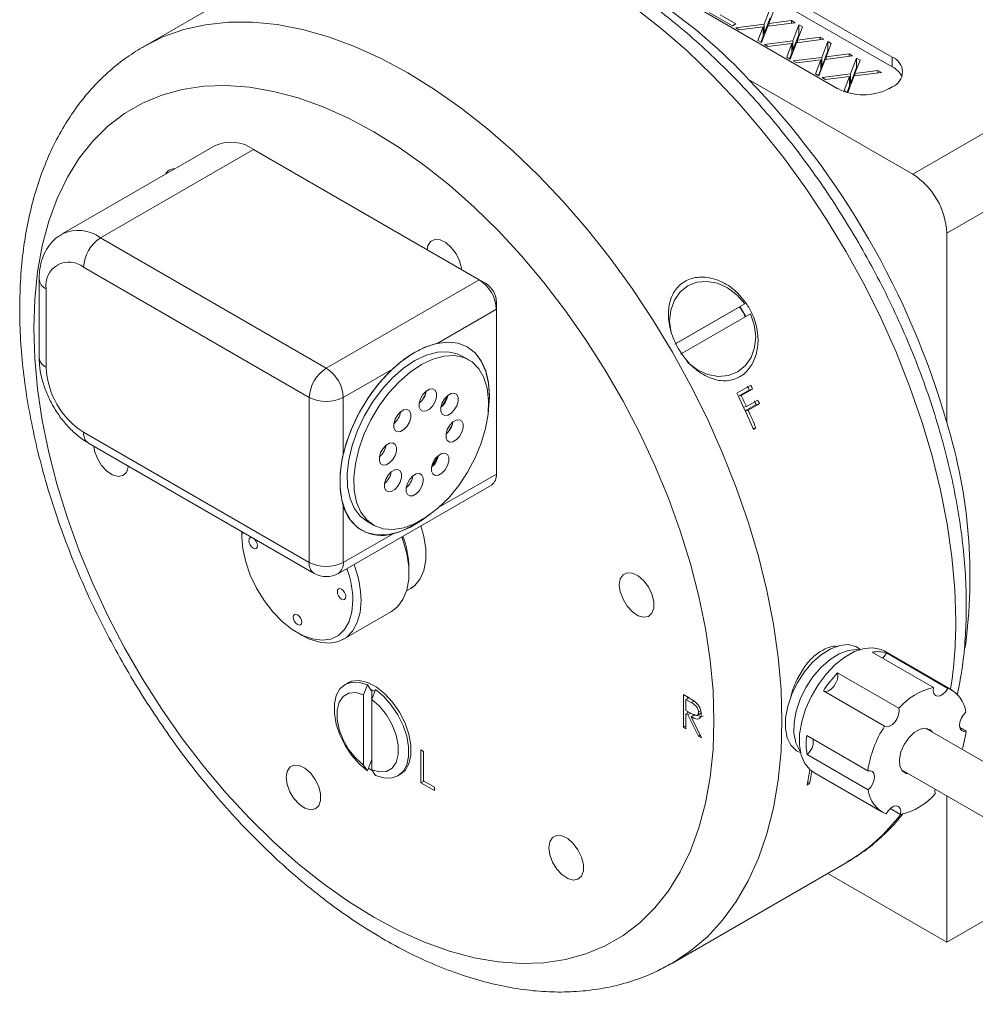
# Model space of a CAD drawing. Header units: inches. Extents: x 0.84 to 7.49, y 1.48 to 7.26.
# Tile 4 of 8: x 4.48 to 5.72, y 4.11 to 5.39. Entities that reach past the tile are written whole.
import ezdxf

# ---------------------------------------------------------------- set-up
doc = ezdxf.new("R2010")
doc.units = ezdxf.units.IN
doc.header["$MEASUREMENT"] = 0

msp = doc.modelspace()

# ---------------------------------------------------------------- linework, layer by layer
at = {"color": 7, "linetype": 'Continuous', "lineweight": 15}
for p, q in [((5.6125, 5.3384), (5.1484, 5.6063)), ((5.6125, 5.3262), (5.1484, 5.5941)), ((5.6391, 5.1865), (6.337, 5.5894)), ((5.0777, 5.5655), (5.5418, 5.2976)), ((6.3812, 5.5129), (5.6833, 5.11)), ((4.8651, 5.4824), (4.6393, 5.3521)), ((5.446, 5.3815), (5.4538, 5.402)), ((5.4048, 5.3793), (5.3747, 5.3966)), ((5.3887, 5.3937), (5.4093, 5.3819)), ((5.446, 5.3692), (5.4538, 5.3897)), ((5.4584, 5.3993), (5.4519, 5.3822)), ((5.4093, 5.3819), (5.4048, 5.3793)), ((5.409, 5.3768), (5.446, 5.3815)), ((5.4136, 5.3742), (5.409, 5.3768)), ((5.4447, 5.3781), (5.4136, 5.3742)), ((5.4379, 5.3601), (5.4447, 5.3781)), ((5.4506, 5.3788), (5.4425, 5.3575)), ((5.4447, 5.3659), (5.4447, 5.3781)), ((5.446, 5.3692), (5.446, 5.3815)), ((5.4861, 5.3833), (5.4506, 5.3788)), ((5.4519, 5.3822), (5.4815, 5.386)), ((5.4519, 5.379), (5.4519, 5.3822)), ((5.4815, 5.386), (5.4861, 5.3833)), ((5.4815, 5.3828), (5.4815, 5.386)), ((5.4834, 5.3599), (5.4912, 5.3804)), ((5.4958, 5.3778), (5.4893, 5.3606)), ((5.4912, 5.3804), (5.4958, 5.3778)), ((5.4912, 5.3682), (5.4912, 5.3804)), ((5.4417, 5.3579), (5.4447, 5.3659)), ((5.4447, 5.3691), (5.446, 5.3692)), ((5.4834, 5.3477), (5.4912, 5.3682)), ((5.5235, 5.3618), (5.488, 5.3573)), ((5.4893, 5.3606), (5.5189, 5.3644)), ((5.4912, 5.3682), (5.4919, 5.3677)), ((5.5189, 5.3644), (5.5235, 5.3618)), ((5.5189, 5.3612), (5.5189, 5.3644)), ((5.4425, 5.3575), (5.4379, 5.3601)), ((5.4464, 5.3552), (5.4834, 5.3599)), ((5.451, 5.3526), (5.4464, 5.3552)), ((5.4821, 5.3565), (5.451, 5.3526)), ((5.4753, 5.3386), (5.4821, 5.3565)), ((5.488, 5.3573), (5.4799, 5.3359)), ((5.4821, 5.3443), (5.4821, 5.3565)), ((5.4834, 5.3477), (5.4834, 5.3599)), ((5.4893, 5.3574), (5.4893, 5.3606)), ((5.5208, 5.3383), (5.5286, 5.3588)), ((5.5332, 5.3562), (5.5266, 5.3391)), ((5.5286, 5.3588), (5.5332, 5.3562)), ((5.5286, 5.3466), (5.5286, 5.3588)), ((5.4799, 5.3359), (5.4753, 5.3386)), ((5.4791, 5.3364), (5.4821, 5.3443)), ((5.4821, 5.3475), (5.4834, 5.3477)), ((5.4838, 5.3336), (5.5208, 5.3383)), ((5.5208, 5.3261), (5.5286, 5.3466)), ((5.5208, 5.3261), (5.5208, 5.3383)), ((5.5609, 5.3402), (5.5254, 5.3357)), ((5.5266, 5.3391), (5.5563, 5.3428)), ((5.5266, 5.3358), (5.5266, 5.3391)), ((5.5286, 5.3466), (5.5293, 5.3461)), ((5.5563, 5.3428), (5.5609, 5.3402)), ((5.5563, 5.3396), (5.5563, 5.3428)), ((5.5582, 5.3167), (5.566, 5.3372)), ((5.566, 5.3372), (5.5706, 5.3346)), ((5.566, 5.325), (5.566, 5.3372)), ((5.6125, 5.3262), (5.6125, 5.3384)), ((5.4884, 5.331), (5.4838, 5.3336)), ((5.5195, 5.3349), (5.4884, 5.331)), ((5.5127, 5.317), (5.5195, 5.3349)), ((5.5254, 5.3357), (5.5172, 5.3143)), ((5.5195, 5.3227), (5.5195, 5.3349)), ((5.5195, 5.3259), (5.5208, 5.3261)), ((5.5582, 5.3045), (5.566, 5.325)), ((5.5706, 5.3346), (5.564, 5.3175)), ((5.566, 5.325), (5.5667, 5.3245)), ((5.5172, 5.3143), (5.5127, 5.317)), ((5.5165, 5.3148), (5.5195, 5.3227)), ((5.5212, 5.312), (5.5582, 5.3167)), ((5.5258, 5.3094), (5.5212, 5.312)), ((5.5569, 5.3133), (5.5258, 5.3094)), ((5.5501, 5.2954), (5.5569, 5.3133)), ((5.5628, 5.3141), (5.5546, 5.2927)), ((5.5569, 5.3011), (5.5569, 5.3133)), ((5.5582, 5.3045), (5.5582, 5.3167)), ((5.5983, 5.3186), (5.5628, 5.3141)), ((5.564, 5.3175), (5.5937, 5.3212)), ((5.564, 5.3142), (5.564, 5.3175)), ((5.5937, 5.3212), (5.5983, 5.3186)), ((5.5937, 5.318), (5.5937, 5.3212)), ((5.4258, 5.3097), (5.6391, 5.1865)), ((5.5539, 5.2932), (5.5569, 5.3011)), ((5.5569, 5.3043), (5.5582, 5.3045)), ((5.6081, 5.2976), (5.6125, 5.3002)), ((5.5546, 5.2927), (5.5501, 5.2954)), ((4.7326, 5.2236), (4.5338, 5.1088)), ((4.7826, 5.2187), (4.5838, 5.1039)), ((5.0759, 5.0494), (4.7826, 5.2187)), ((5.6833, 4.8637), (5.6833, 5.11)), ((4.5838, 5.1039), (4.877, 4.9346)), ((4.8549, 4.8963), (4.5617, 5.0656)), ((4.5039, 5.0503), (4.5039, 4.9482)), ((4.877, 4.9346), (5.0759, 5.0494)), ((5.0848, 5.0443), (5.0759, 5.0494)), ((4.5131, 5.0375), (4.5131, 4.9355)), ((5.098, 5.0213), (5.098, 5.0111)), ((5.4207, 5.0181), (5.33, 4.9657)), ((5.098, 5.0111), (5.0209, 4.9666)), ((5.098, 4.7968), (5.098, 5.0111)), ((5.414, 5.0142), (5.3314, 4.9666)), ((5.3375, 4.9527), (5.4282, 5.0051)), ((5.0624, 4.9452), (5.0538, 4.9502)), ((4.963, 4.9332), (4.8991, 4.8963)), ((5.006, 4.901), (5.0043, 4.902)), ((5.006, 4.901), (5.0043, 4.902)), ((5.4107, 4.9017), (5.4286, 4.9121)), ((5.4267, 4.906), (5.4126, 4.8979)), ((5.4309, 4.9073), (5.4163, 4.8989)), ((5.4267, 4.906), (5.4309, 4.9073)), ((4.8549, 4.682), (4.8549, 4.8963)), ((4.8991, 4.8963), (4.8991, 4.8226)), ((5.0053, 4.8991), (5.0018, 4.8929)), ((5.0347, 4.8976), (5.0271, 4.8844)), ((5.4126, 4.8978), (5.4163, 4.8989)), ((5.423, 4.8845), (5.4377, 4.8929)), ((5.4399, 4.8881), (5.4252, 4.8796)), ((5.4356, 4.887), (5.4399, 4.8881)), ((5.4193, 4.8835), (5.423, 4.8845)), ((5.4356, 4.887), (5.4214, 4.8789)), ((5.4215, 4.8787), (5.4252, 4.8796)), ((4.9698, 4.8737), (4.9663, 4.8675)), ((4.5617, 4.8513), (4.8549, 4.682)), ((5.0402, 4.8594), (5.0364, 4.8528)), ((5.0392, 4.8573), (5.039, 4.8574)), ((5.4315, 4.856), (5.4354, 4.8567)), ((5.4354, 4.8567), (5.4321, 4.8548)), ((4.5681, 4.837), (4.8614, 4.6677)), ((4.9532, 4.8285), (4.9501, 4.8232)), ((5.0219, 4.8196), (5.0139, 4.8057)), ((5.0219, 4.8196), (5.0214, 4.8199)), ((5.0219, 4.8196), (5.0214, 4.8199)), ((5.0228, 4.8211), (5.0219, 4.8196)), ((4.8927, 4.6677), (5.0915, 4.7825)), ((4.8991, 4.7557), (4.8991, 4.682)), ((4.9298, 4.7354), (4.9384, 4.7305)), ((4.7675, 4.7216), (4.7675, 4.7154)), ((4.8991, 4.682), (4.963, 4.7188)), ((4.9844, 4.6682), (4.9844, 4.6743)), ((4.9813, 4.645), (4.9868, 4.6482)), ((4.8995, 4.5822), (4.9617, 4.6181)), ((4.8395, 4.5907), (4.8448, 4.5876)), ((5.666, 4.5195), (5.5865, 4.5654)), ((5.6903, 4.5159), (5.6019, 4.5669)), ((5.6052, 4.5643), (5.6848, 4.5183)), ((5.5414, 4.5384), (5.621, 4.4925)), ((4.9304, 4.5228), (4.9255, 4.51)), ((4.9357, 4.5152), (4.9304, 4.5228)), ((4.9255, 4.51), (4.9255, 4.4184)), ((4.9361, 4.5163), (4.9357, 4.5152)), ((4.941, 4.5166), (4.9361, 4.5039)), ((4.9361, 4.5163), (4.9361, 4.5039)), ((5.341, 4.5101), (5.3484, 4.5058)), ((5.341, 4.4675), (5.341, 4.5101)), ((5.3481, 4.506), (5.3443, 4.5038)), ((5.3463, 4.5049), (5.3463, 4.507)), ((5.6026, 4.4691), (5.5231, 4.515)), ((4.9361, 4.5039), (4.9361, 4.4123)), ((5.3443, 4.5038), (5.3443, 4.4896)), ((5.3513, 4.4998), (5.3443, 4.5038)), ((5.3548, 4.5018), (5.3513, 4.4998)), ((5.3443, 4.4896), (5.3511, 4.4857)), ((5.3481, 4.4874), (5.3443, 4.4853)), ((5.3443, 4.4853), (5.3443, 4.4656)), ((5.347, 4.4837), (5.3443, 4.4853)), ((5.3463, 4.4864), (5.3463, 4.4884)), ((5.3508, 4.4859), (5.347, 4.4837)), ((5.3606, 4.4563), (5.347, 4.4837)), ((5.3564, 4.4844), (5.3511, 4.4813)), ((5.3511, 4.4813), (5.3647, 4.4539)), ((5.3541, 4.4831), (5.3533, 4.4848)), ((5.3585, 4.483), (5.3637, 4.486)), ((5.3638, 4.4889), (5.3609, 4.4872)), ((5.3443, 4.4694), (5.341, 4.4675)), ((5.3443, 4.4656), (5.341, 4.4675)), ((6.1835, 4.1618), (5.6558, 4.4665)), ((5.7002, 4.4675), (5.7085, 4.4627)), ((5.3628, 4.4576), (5.3606, 4.4563)), ((5.3647, 4.4539), (5.3606, 4.4563)), ((5.5013, 4.4569), (5.5808, 4.411)), ((5.0001, 4.4382), (5.0034, 4.4363)), ((5.0001, 4.3957), (5.0001, 4.4382)), ((5.0034, 4.4363), (5.0034, 4.3982)), ((5.5812, 4.3864), (5.5017, 4.4324)), ((4.9255, 4.4184), (4.9304, 4.4113)), ((4.9304, 4.4113), (4.9357, 4.425)), ((4.9318, 4.4145), (4.937, 4.411)), ((4.9361, 4.4123), (4.941, 4.4052)), ((5.5106, 4.4088), (5.599, 4.3578)), ((5.6246, 4.4124), (6.1523, 4.1077)), ((5.0039, 4.3979), (5.0001, 4.3957)), ((5.0176, 4.3856), (5.0001, 4.3957)), ((5.0034, 4.3982), (5.0176, 4.39)), ((5.0176, 4.39), (5.0176, 4.3856)), ((5.505, 4.3944), (5.5017, 4.3925)), ((5.5025, 4.3965), (5.505, 4.3944)), ((5.6833, 4.1885), (5.6833, 4.3785)), ((5.6233, 4.3542), (5.6098, 4.362)), ((5.3268, 4.1613), (5.5525, 4.2916)), ((5.5286, 4.2778), (5.6833, 4.1885)), ((5.6833, 4.1885), (5.8478, 4.2835)), ((5.3268, 4.1613), (5.3254, 4.1605))]:
    msp.add_line(p, q, dxfattribs=at)
at = {"color": 8, "linetype": 'Continuous', "lineweight": 15}
msp.add_line((5.0242, 4.7542), (5.098, 4.7968), dxfattribs=at)
at = {"color": 8, "linetype": 'Continuous', "lineweight": 15, "flags": 128}
for points in [[(5.6949, 4.6064), (5.6937, 4.6472), (5.69, 4.6891), (5.6838, 4.7321), (5.6753, 4.7759), (5.6643, 4.8203), (5.651, 4.865), (5.6355, 4.9098), (5.6178, 4.9544), (5.598, 4.9988), (5.5762, 5.0426), (5.5526, 5.0855), (5.5272, 5.1275), (5.5001, 5.1683), (5.4716, 5.2076), (5.4418, 5.2452), (5.4108, 5.2811), (5.3787, 5.3149), (5.3458, 5.3466), (5.3121, 5.3759), (5.278, 5.4028)], [(4.6393, 5.3521), (4.6647, 5.3648), (4.6917, 5.3743), (4.7202, 5.3807), (4.7501, 5.3839), (4.7811, 5.3839), (4.8132, 5.3808), (4.8461, 5.3744), (4.8797, 5.3649), (4.9139, 5.3523), (4.9484, 5.3367), (4.9831, 5.3181), (5.0177, 5.2966), (5.0523, 5.2724), (5.0864, 5.2456), (5.12, 5.2163), (5.153, 5.1846), (5.185, 5.1508), (5.216, 5.1149), (5.2459, 5.0772), (5.2744, 5.0379), (5.3014, 4.9972), (5.3268, 4.9552), (5.3505, 4.9122), (5.3722, 4.8685), (5.392, 4.8241), (5.4097, 4.7794), (5.4253, 4.7346), (5.4386, 4.69), (5.4495, 4.6456), (5.4581, 4.6018), (5.4643, 4.5588), (5.468, 4.5168), (5.4692, 4.4761), (5.468, 4.4367), (5.4643, 4.399), (5.4581, 4.3632), (5.4495, 4.3293), (5.4386, 4.2976), (5.4253, 4.2682), (5.4097, 4.2414), (5.392, 4.2171), (5.3722, 4.1956), (5.3505, 4.177), (5.3268, 4.1613), (5.3268, 4.1613)]]:
    msp.add_lwpolyline(points, dxfattribs=at)
at = {"color": 7, "linetype": 'Continuous', "lineweight": 15, "flags": 128}
for points in [[(4.638, 5.3513), (4.6393, 5.3521), (4.6393, 5.3521)], [(4.4969, 4.9863), (4.4982, 4.9475), (4.5019, 4.9074), (4.508, 4.8664), (4.5166, 4.8246), (4.5275, 4.7822), (4.5407, 4.7396), (4.5561, 4.697), (4.5737, 4.6545), (4.5933, 4.6125), (4.6149, 4.5711), (4.6383, 4.5306), (4.6633, 4.4913), (4.6899, 4.4533), (4.7179, 4.4168), (4.7471, 4.3821), (4.7774, 4.3494), (4.8086, 4.3187), (4.8405, 4.2904), (4.873, 4.2646), (4.9058, 4.2414), (4.9389, 4.2209), (4.9719, 4.2032), (5.0047, 4.1885), (5.0372, 4.1769), (5.0691, 4.1683), (5.1003, 4.1629), (5.1306, 4.1607), (5.1598, 4.1617), (5.1878, 4.1658), (5.2144, 4.1731), (5.2395, 4.1836), (5.2628, 4.1971), (5.2844, 4.2135), (5.304, 4.2329), (5.3216, 4.2551), (5.337, 4.2799), (5.3503, 4.3073), (5.3612, 4.337), (5.3697, 4.3689), (5.3759, 4.4029), (5.3796, 4.4387), (5.3808, 4.4761), (5.3796, 4.5149), (5.3759, 4.555), (5.3697, 4.596), (5.3612, 4.6378), (5.3503, 4.6802), (5.337, 4.7228), (5.3216, 4.7654), (5.304, 4.8079), (5.2844, 4.8499), (5.2628, 4.8913), (5.2395, 4.9318), (5.2144, 4.9711), (5.1878, 5.0091), (5.1598, 5.0456), (5.1306, 5.0803), (5.1003, 5.1131), (5.0691, 5.1437), (5.0372, 5.172), (5.0047, 5.1978), (4.9719, 5.221), (4.9389, 5.2415), (4.9058, 5.2592), (4.873, 5.2739), (4.8405, 5.2855), (4.8086, 5.2941), (4.7774, 5.2995), (4.7471, 5.3017), (4.7179, 5.3007), (4.6899, 5.2966), (4.6633, 5.2893), (4.6383, 5.2788), (4.6149, 5.2653), (4.5933, 5.2489), (4.5737, 5.2295), (4.5561, 5.2073), (4.5407, 5.1825), (4.5275, 5.1551), (4.5166, 5.1254), (4.508, 5.0935), (4.5019, 5.0595), (4.4982, 5.0238), (4.4969, 4.9863)], [(5.0528, 5.0628), (5.0526, 5.0642), (5.0502, 5.0737), (5.0456, 5.0831), (5.0394, 5.0913), (5.0322, 5.0976), (5.0248, 5.1012), (5.0181, 5.1016), (5.0126, 5.099), (5.0091, 5.0935), (5.008, 5.0886)], [(5.4207, 5.0181), (5.4105, 5.0297), (5.3985, 5.0388), (5.3854, 5.0447), (5.3718, 5.0472), (5.3587, 5.0461), (5.3468, 5.0414), (5.3368, 5.0334), (5.3293, 5.0226), (5.3246, 5.0097), (5.3232, 4.9953), (5.325, 4.9805)], [(5.3454, 4.9433), (5.3477, 4.9411), (5.3597, 4.932), (5.3729, 4.9261), (5.3864, 4.9236), (5.3995, 4.9248), (5.4114, 4.9295), (5.4214, 4.9374), (5.429, 4.9482), (5.4336, 4.9612), (5.4351, 4.9755), (5.4332, 4.9905), (5.4282, 5.0051)], [(5.4144, 5.0146), (5.4185, 5.0082), (5.422, 5.0015)], [(5.0069, 4.7406), (5.0021, 4.7372), (4.9865, 4.7277), (4.971, 4.7212), (4.956, 4.7178), (4.942, 4.7177), (4.9293, 4.7208), (4.9182, 4.7271), (4.9089, 4.7364), (4.9019, 4.7484), (4.8971, 4.7629), (4.8949, 4.7794), (4.8951, 4.7976), (4.8978, 4.817), (4.903, 4.837), (4.9105, 4.8572), (4.9201, 4.877), (4.9315, 4.8959), (4.9445, 4.9135), (4.9587, 4.9292), (4.9738, 4.9426), (4.9893, 4.9535), (5.005, 4.9615), (5.0202, 4.9665), (5.0348, 4.9682), (5.0482, 4.9667), (5.0602, 4.962), (5.0704, 4.9542), (5.0785, 4.9435), (5.0844, 4.9302), (5.088, 4.9146), (5.089, 4.8972), (5.0878, 4.8808)], [(5.0209, 4.9666), (5.0352, 4.9682), (5.0484, 4.9667), (5.0602, 4.9621), (5.0703, 4.9544), (5.0784, 4.944), (5.0843, 4.931), (5.088, 4.9159), (5.0892, 4.8988), (5.088, 4.8804), (5.0876, 4.8777)], [(4.9298, 4.7354), (4.9211, 4.7422), (4.9134, 4.7524), (4.9079, 4.7652), (4.9048, 4.7802), (4.9043, 4.797), (4.9062, 4.8152), (4.9107, 4.8341), (4.9174, 4.8533), (4.9263, 4.8722), (4.9371, 4.8903), (4.9495, 4.9069), (4.963, 4.9218), (4.9774, 4.9343), (4.9923, 4.9443), (5.0071, 4.9513), (5.0214, 4.9552), (5.035, 4.9558), (5.0472, 4.9532), (5.0538, 4.9502)], [(5.0491, 4.7818), (5.0361, 4.766), (5.0221, 4.7523), (5.0074, 4.741), (4.9925, 4.7325), (4.9779, 4.727), (4.9639, 4.7247), (4.9509, 4.7257), (4.9394, 4.7299), (4.9297, 4.7372), (4.9219, 4.7474), (4.9165, 4.7602), (4.9134, 4.7753), (4.9128, 4.7921), (4.9148, 4.8102), (4.9192, 4.8292), (4.926, 4.8484), (4.9349, 4.8673), (4.9457, 4.8853), (4.958, 4.902), (4.9716, 4.9168), (4.986, 4.9294), (5.0008, 4.9393), (5.0156, 4.9463), (5.03, 4.9502), (5.0435, 4.9509), (5.0558, 4.9483), (5.0665, 4.9425), (5.0753, 4.9337), (5.0819, 4.9222), (5.0862, 4.9082), (5.088, 4.8922), (5.0873, 4.8746), (5.0841, 4.856), (5.0785, 4.8369), (5.0706, 4.8178), (5.0607, 4.7992), (5.0491, 4.7818)], [(5.0027, 4.9001), (4.9996, 4.8947), (4.9979, 4.889), (4.9979, 4.8839), (4.9996, 4.8802), (5.0027, 4.8784), (5.0068, 4.8788), (5.0112, 4.8813), (5.0153, 4.8856), (5.0184, 4.891), (5.0201, 4.8967), (5.0201, 4.9018), (5.0184, 4.9056), (5.0153, 4.9074), (5.0112, 4.907), (5.0068, 4.9044), (5.0027, 4.9001)], [(5.0308, 4.8946), (5.0277, 4.8892), (5.026, 4.8836), (5.026, 4.8785), (5.0277, 4.8747), (5.0309, 4.8729), (5.0349, 4.8733), (5.0393, 4.8759), (5.0434, 4.8802), (5.0465, 4.8856), (5.0482, 4.8913), (5.0482, 4.8964), (5.0465, 4.9001), (5.0434, 4.9019), (5.0393, 4.9015), (5.0349, 4.8989), (5.0308, 4.8946)], [(4.9695, 4.8733), (4.9664, 4.8679), (4.9647, 4.8622), (4.9647, 4.8571), (4.9664, 4.8534), (4.9696, 4.8516), (4.9736, 4.852), (4.978, 4.8545), (4.9821, 4.8589), (4.9852, 4.8643), (4.9869, 4.8699), (4.9869, 4.875), (4.9852, 4.8788), (4.9821, 4.8806), (4.978, 4.8802), (4.9736, 4.8776), (4.9695, 4.8733)], [(5.0375, 4.8602), (5.0343, 4.8547), (5.0326, 4.8491), (5.0327, 4.844), (5.0343, 4.8402), (5.0375, 4.8384), (5.0415, 4.8388), (5.046, 4.8414), (5.05, 4.8457), (5.0532, 4.8511), (5.0548, 4.8568), (5.0548, 4.8619), (5.0532, 4.8656), (5.05, 4.8674), (5.046, 4.867), (5.0415, 4.8645), (5.0375, 4.8602)], [(4.9508, 4.83), (4.9476, 4.8246), (4.946, 4.8189), (4.946, 4.8138), (4.9476, 4.8101), (4.9508, 4.8083), (4.9548, 4.8087), (4.9593, 4.8112), (4.9633, 4.8155), (4.9665, 4.8209), (4.9681, 4.8266), (4.9681, 4.8317), (4.9665, 4.8354), (4.9633, 4.8372), (4.9593, 4.8368), (4.9548, 4.8343), (4.9508, 4.83)], [(4.5749, 4.833), (4.576, 4.8265), (4.5796, 4.817), (4.585, 4.808), (4.5918, 4.8006), (4.5992, 4.7957), (4.6064, 4.7936), (4.6126, 4.7947), (4.6172, 4.7989), (4.6196, 4.8056), (4.6198, 4.8071)], [(5.0187, 4.8168), (5.0156, 4.8114), (5.0139, 4.8057), (5.0139, 4.8006), (5.0156, 4.7969), (5.0187, 4.7951), (5.0228, 4.7955), (5.0272, 4.7981), (5.0313, 4.8024), (5.0344, 4.8078), (5.0361, 4.8135), (5.0361, 4.8186), (5.0344, 4.8223), (5.0312, 4.8241), (5.0272, 4.8237), (5.0228, 4.8211), (5.0187, 4.8168)], [(4.9574, 4.7955), (4.9543, 4.7901), (4.9526, 4.7844), (4.9526, 4.7793), (4.9543, 4.7756), (4.9574, 4.7738), (4.9615, 4.7742), (4.9659, 4.7767), (4.9699, 4.781), (4.9731, 4.7864), (4.9748, 4.7921), (4.9748, 4.7972), (4.9731, 4.801), (4.9699, 4.8028), (4.9659, 4.8024), (4.9614, 4.7998), (4.9574, 4.7955)], [(4.9855, 4.79), (4.9824, 4.7846), (4.9807, 4.779), (4.9807, 4.7739), (4.9824, 4.7701), (4.9855, 4.7683), (4.9896, 4.7687), (4.994, 4.7713), (4.9981, 4.7756), (5.0012, 4.781), (5.0029, 4.7867), (5.0029, 4.7918), (5.0012, 4.7955), (4.9981, 4.7973), (4.994, 4.7969), (4.9896, 4.7943), (4.9855, 4.79)], [(4.7677, 4.7218), (4.7675, 4.7154), (4.7687, 4.6994), (4.7724, 4.6826), (4.7783, 4.6654), (4.7863, 4.6485), (4.7961, 4.6325), (4.8074, 4.6179), (4.8198, 4.6052), (4.8329, 4.5949), (4.8462, 4.5872), (4.8592, 4.5825), (4.8716, 4.5809), (4.8829, 4.5824), (4.8928, 4.5871), (4.9008, 4.5947), (4.9067, 4.605), (4.9103, 4.6177), (4.9116, 4.6323), (4.9116, 4.6323)], [(4.9864, 4.648), (4.9921, 4.6521), (4.9991, 4.6606), (5.0039, 4.6716), (5.0063, 4.6848), (5.0063, 4.6997), (5.0039, 4.7157), (5, 4.7296)], [(5, 4.7296), (5.0039, 4.7157), (5.0063, 4.6997), (5.0063, 4.6848), (5.0039, 4.6716), (4.9991, 4.6606), (4.9921, 4.6521), (4.9868, 4.6482)], [(4.7765, 4.7102), (4.7769, 4.7075), (4.7781, 4.7047), (4.7799, 4.7023), (4.7821, 4.7006), (4.7842, 4.6998), (4.786, 4.7002), (4.7872, 4.7016), (4.7876, 4.7038), (4.7872, 4.7065), (4.786, 4.7093), (4.7842, 4.7117), (4.7821, 4.7134), (4.7799, 4.7142), (4.7781, 4.7138), (4.7769, 4.7124), (4.7765, 4.7102)], [(4.9617, 4.6181), (4.9696, 4.6242), (4.9767, 4.6339), (4.9816, 4.646), (4.9841, 4.6604), (4.9841, 4.6764), (4.9816, 4.6936), (4.9767, 4.7114), (4.9753, 4.7154)], [(5.2578, 4.6527), (5.2591, 4.6436), (5.2626, 4.634), (5.2681, 4.6251), (5.2748, 4.6177), (5.2822, 4.6127), (5.2894, 4.6107), (5.2956, 4.6118), (5.3002, 4.6159), (5.3026, 4.6226), (5.3026, 4.6312), (5.3002, 4.6407), (5.2956, 4.6501), (5.2894, 4.6583), (5.2822, 4.6646), (5.2748, 4.6681), (5.2681, 4.6686), (5.2626, 4.666), (5.2591, 4.6605), (5.2578, 4.6527)], [(4.9025, 4.6375), (4.9021, 4.6402), (4.9009, 4.643), (4.8991, 4.6454), (4.897, 4.6471), (4.8948, 4.6479), (4.893, 4.6475), (4.8918, 4.6461), (4.8914, 4.6439), (4.8918, 4.6412), (4.893, 4.6384), (4.8948, 4.636), (4.897, 4.6343), (4.8991, 4.6335), (4.9009, 4.6339), (4.9021, 4.6353), (4.9025, 4.6375)], [(4.9222, 4.6323), (4.9209, 4.617), (4.9172, 4.6037), (4.9112, 4.5928), (4.9031, 4.5845), (4.893, 4.5793), (4.8815, 4.5771), (4.8687, 4.5782), (4.8552, 4.5824), (4.8448, 4.5876)], [(4.8395, 4.6011), (4.8417, 4.6003), (4.8435, 4.6007), (4.8447, 4.6021), (4.8451, 4.6043), (4.8447, 4.607), (4.8435, 4.6098), (4.8417, 4.6122), (4.8395, 4.6139), (4.8374, 4.6147), (4.8356, 4.6143), (4.8344, 4.6129), (4.834, 4.6107), (4.8344, 4.608), (4.8356, 4.6052), (4.8374, 4.6028), (4.8395, 4.6011)], [(5.5553, 4.5751), (5.5443, 4.574), (5.5325, 4.5697), (5.5206, 4.5623), (5.509, 4.5522), (5.4984, 4.5398), (5.4892, 4.5257), (5.4818, 4.5106), (5.4766, 4.4952), (5.4738, 4.4802), (5.4736, 4.4662), (5.476, 4.4541), (5.4808, 4.4443), (5.4879, 4.4372), (5.4935, 4.4343)], [(5.5694, 4.5684), (5.5664, 4.5687), (5.5553, 4.5677), (5.5436, 4.5633), (5.5316, 4.5559), (5.5201, 4.5458), (5.5094, 4.5334), (5.5002, 4.5193), (5.4928, 4.5042), (5.4876, 4.4888), (5.4848, 4.4738), (5.4846, 4.4599), (5.487, 4.4477), (5.4918, 4.4379), (5.4931, 4.4363)], [(5.5874, 4.5711), (5.5758, 4.5702), (5.5635, 4.5661), (5.5508, 4.559), (5.5384, 4.5491), (5.5266, 4.5369), (5.516, 4.5229), (5.5069, 4.5074), (5.4998, 4.4913), (5.4948, 4.475), (5.4921, 4.4592), (5.492, 4.4444), (5.4943, 4.4314), (5.499, 4.4205), (5.5058, 4.4123), (5.5106, 4.4088)], [(5.5713, 4.569), (5.5651, 4.5728), (5.5553, 4.5751)], [(5.6019, 4.5669), (5.5979, 4.5688), (5.5874, 4.5711)], [(5.6, 4.5576), (5.6023, 4.56), (5.6052, 4.5643)], [(5.5231, 4.515), (5.526, 4.5143), (5.5295, 4.5151), (5.5332, 4.5174), (5.5366, 4.5209), (5.5393, 4.5253), (5.5412, 4.53), (5.5419, 4.5345), (5.5414, 4.5384)], [(4.9304, 4.4113), (4.9198, 4.4202), (4.91, 4.4313), (4.9014, 4.4441), (4.8946, 4.4578), (4.8899, 4.4719), (4.8875, 4.4855), (4.8875, 4.4981), (4.8899, 4.509), (4.8946, 4.5176), (4.9014, 4.5235), (4.91, 4.5264), (4.9198, 4.5261), (4.9304, 4.5228)], [(4.9719, 4.4058), (4.9721, 4.4059), (4.9794, 4.4117), (4.9844, 4.4204), (4.987, 4.4315), (4.987, 4.4445), (4.9844, 4.4587), (4.9794, 4.4732), (4.9721, 4.4873), (4.9631, 4.5003), (4.9528, 4.5114), (4.9417, 4.5201), (4.9305, 4.5258), (4.9197, 4.5283), (4.9099, 4.5275), (4.9034, 4.5245)], [(5.666, 4.5195), (5.6657, 4.5151), (5.6665, 4.5115), (5.6685, 4.5091), (5.6713, 4.5081), (5.6748, 4.5087), (5.6784, 4.5108), (5.6819, 4.5141), (5.6848, 4.5183)], [(4.9255, 4.4184), (4.9154, 4.4274), (4.9064, 4.4386), (4.899, 4.4514), (4.8938, 4.4648), (4.8911, 4.478), (4.8911, 4.4901), (4.8938, 4.5002), (4.899, 4.5076), (4.9064, 4.5119), (4.9154, 4.5127), (4.9255, 4.51)], [(4.941, 4.5166), (4.9516, 4.5077), (4.9614, 4.4966), (4.97, 4.4839), (4.9768, 4.4702), (4.9815, 4.4561), (4.9839, 4.4424), (4.9839, 4.4299), (4.9815, 4.419), (4.9768, 4.4104), (4.97, 4.4045), (4.9614, 4.4016), (4.9516, 4.4019), (4.941, 4.4052)], [(4.9361, 4.5039), (4.9462, 4.495), (4.9552, 4.4837), (4.9626, 4.4709), (4.9678, 4.4575), (4.9705, 4.4443), (4.9705, 4.4322), (4.9678, 4.4221), (4.9626, 4.4147), (4.9552, 4.4104), (4.9462, 4.4096), (4.9361, 4.4123)], [(5.6026, 4.4691), (5.6056, 4.4684), (5.6091, 4.4692), (5.6127, 4.4715), (5.6161, 4.475), (5.6189, 4.4793), (5.6207, 4.484), (5.6215, 4.4886), (5.621, 4.4925)], [(5.7081, 4.4872), (5.7047, 4.4836), (5.7021, 4.4791), (5.7004, 4.4744), (5.6999, 4.4699), (5.7006, 4.4662), (5.7024, 4.4636), (5.7051, 4.4624), (5.7085, 4.4627)], [(5.6558, 4.4665), (5.6486, 4.4653), (5.6411, 4.461), (5.6339, 4.4541), (5.6279, 4.4453), (5.6237, 4.4356), (5.6218, 4.426), (5.6223, 4.4177), (5.6253, 4.4113), (5.6304, 4.4078), (5.6335, 4.4072)], [(5.6647, 4.4613), (5.6617, 4.4645), (5.6558, 4.4665)], [(4.8248, 4.4027), (4.826, 4.3935), (4.8296, 4.384), (4.835, 4.375), (4.8418, 4.3676), (4.8492, 4.3627), (4.8564, 4.3606), (4.8626, 4.3617), (4.8672, 4.3658), (4.8696, 4.3726), (4.8696, 4.3811), (4.8672, 4.3906), (4.8626, 4.4), (4.8564, 4.4083), (4.8492, 4.4145), (4.8418, 4.4181), (4.835, 4.4186), (4.8296, 4.4159), (4.826, 4.4104), (4.8248, 4.4027)], [(5.5812, 4.3864), (5.5846, 4.3901), (5.5872, 4.3945), (5.5889, 4.3993), (5.5894, 4.4037), (5.5887, 4.4075), (5.5869, 4.4101), (5.5842, 4.4113), (5.5808, 4.411)], [(5.6681, 4.3872), (5.6679, 4.3851), (5.6683, 4.3812)], [(5.6233, 4.3542), (5.6236, 4.3586), (5.6228, 4.3622), (5.6208, 4.3646), (5.618, 4.3656), (5.6145, 4.365), (5.6109, 4.3629), (5.6074, 4.3596), (5.6045, 4.3553)], [(5.1663, 4.3112), (5.1676, 4.302), (5.1711, 4.2925), (5.1765, 4.2835), (5.1833, 4.2762), (5.1907, 4.2712), (5.1979, 4.2691), (5.2041, 4.2702), (5.2087, 4.2744), (5.2111, 4.2811), (5.2111, 4.2896), (5.2087, 4.2991), (5.2041, 4.3085), (5.1979, 4.3168), (5.1907, 4.3231), (5.1833, 4.3266), (5.1765, 4.3271), (5.1711, 4.3244), (5.1676, 4.3189), (5.1663, 4.3112)], [(5.5525, 4.2916), (5.5526, 4.2916), (5.5541, 4.2925)]]:
    msp.add_lwpolyline(points, dxfattribs=at)
at = {"color": 7, "linetype": 'Continuous', "lineweight": 15}
for centre, radius, start, end in [((4.9287, 4.849), 0.6777, 42.8217, 67.8635), ((5.6052, 5.3193), 0.0205, 290.7834, 69.2166), ((5.5998, 5.3015), 0.0277, 24.8856, 62.882), ((4.6561, 4.568), 1.0689, 16.0621, 43.9379), ((5.5749, 5.3616), 0.072, 242.6096, 297.3904), ((4.7534, 5.1778), 0.0503, 54.3824, 114.3071), ((4.6787, 5.1818), 0.0115, 83.4534, 156.5411), ((5.5873, 5.1056), 0.0961, 2.6055, 57.3945), ((4.6096, 5.0634), 0.048, 122.6056, 177.3945), ((4.5427, 5.0423), 0.03, 50.7967, 189.214), ((5.05, 5.0089), 0.048, 2.6055, 57.3945), ((5.0692, 5.02), 0.0288, 2.6055, 57.3944), ((5.3485, 4.9677), 0.0803, 24.6431, 35.3569), ((4.6186, 4.9403), 0.1057, 182.6055, 237.3945), ((4.9029, 4.8941), 0.048, 122.6056, 177.3945), ((4.8512, 4.8941), 0.048, 2.6055, 57.3945), ((5.1203, 4.7686), 0.2276, 133.7137, 166.2862), ((4.9821, 4.9084), 0.0251, 309.1006, 350.9046), ((4.3677, 4.3991), 1.1578, 23.1774, 25.7307), ((4.3851, 4.41), 1.1537, 25.4653, 25.7262), ((4.3733, 4.4036), 1.1715, 25.4657, 25.7255), ((4.877, 4.939), 0.048, 242.6097, 297.3902), ((5.0102, 4.903), 0.0251, 309.1006, 350.9046), ((4.3644, 4.3979), 1.1651, 24.6836, 25.4659), ((4.3924, 4.4134), 1.1457, 24.4213, 24.6832), ((4.3837, 4.4085), 1.16, 24.4215, 24.683), ((4.9489, 4.8816), 0.0251, 309.0908, 350.9147), ((4.3782, 4.4042), 1.1499, 23.1731, 24.4229), ((5.0168, 4.8685), 0.0251, 309.0942, 350.9113), ((5.0353, 4.6634), 0.6782, 352.2011, 17.174), ((4.9301, 4.8383), 0.0251, 309.0885, 350.9169), ((4.998, 4.8252), 0.0251, 309.3005, 350.8836), ((4.9367, 4.8038), 0.0251, 309.0884, 350.9168), ((4.9649, 4.7984), 0.0251, 309.0918, 350.9134), ((5.0827, 4.7951), 0.0154, 305.0143, 6.2978), ((4.9492, 4.7686), 0.0517, 194.5214, 285.4679), ((4.8534, 4.6719), 0.131, 1.0733, 19.7669), ((4.877, 4.7246), 0.048, 242.6097, 297.3902), ((4.7806, 4.6298), 0.131, 1.0733, 19.7669), ((4.7809, 4.6296), 0.1413, 1.0845, 20.6656), ((4.877, 4.6947), 0.0312, 240.0027, 299.9973), ((5.5936, 4.528), 0.038, 72.2422, 100.873), ((5.6482, 4.4356), 0.1482, 136.1107, 147.6264), ((5.6862, 4.4348), 0.0871, 103.3903, 138.4931), ((5.6707, 4.4836), 0.0375, 5.609, 67.983), ((4.9177, 4.4731), 0.047, 61.7125, 66.9846), ((5.722, 4.3912), 0.1426, 146.8888, 172.035), ((5.5839, 4.446), 0.0833, 172.4979, 189.4272), ((5.5846, 4.4783), 0.1248, 341.7056, 352.8108), ((5.4877, 4.4494), 0.0221, 309.4438, 6.894), ((5.0293, 4.487), 0.4818, 348.6853, 351.1304), ((5.0357, 4.4884), 0.4786, 348.6804, 350.6478), ((5.6186, 4.3901), 0.0375, 185.6091, 247.983), ((5.6031, 4.4389), 0.0871, 283.3903, 318.4931)]:
    msp.add_arc(centre, radius, start, end, dxfattribs=at)
at = {"color": 8, "linetype": 'Continuous', "lineweight": 15}
for centre, radius, start, end in [((4.5546, 5.0642), 0.0493, 53.6928, 115.1219), ((4.5189, 5.0514), 0.015, 184.0945, 247.2088), ((4.5195, 4.9498), 0.0157, 185.6947, 245.6254), ((4.5767, 4.8494), 0.0151, 173.0257, 235.662), ((4.8699, 4.6801), 0.0151, 173.0257, 235.662), ((4.8838, 4.6803), 0.0154, 305.0143, 6.2978), ((5.1333, 4.6039), 0.5617, 351.1041, 0.2528), ((5.4302, 4.5007), 0.2422, 300.7573, 322.8074)]:
    msp.add_arc(centre, radius, start, end, dxfattribs=at)
at = {"color": 7, "linetype": 'Continuous', "lineweight": 15}
for points, knots in [([(5.7087, 4.6256), (5.7086, 4.6325), (5.7085, 4.6524), (5.7064, 4.6862), (5.7017, 4.727), (5.6948, 4.7686), (5.6857, 4.8106), (5.6744, 4.8529), (5.6611, 4.8953), (5.6457, 4.9377), (5.6285, 4.9798), (5.6093, 5.0215), (5.5884, 5.0626), (5.5658, 5.1029), (5.5416, 5.1423), (5.516, 5.1805), (5.4889, 5.2174), (5.4607, 5.2529), (5.4313, 5.2868), (5.4008, 5.3189), (5.3695, 5.349), (5.3375, 5.3772), (5.3047, 5.4031), (5.2715, 5.4267), (5.2379, 5.4479), (5.204, 5.4666), (5.1701, 5.4825), (5.1361, 5.4958), (5.1024, 5.5061), (5.0691, 5.5135), (5.0364, 5.5179), (5.0045, 5.5192), (4.9735, 5.5176), (4.9437, 5.5129), (4.9152, 5.5052), (4.8892, 5.4954), (4.8734, 5.4868), (4.8661, 5.4828)], [0, 0, 0, 0, 0.015561, 0.044882, 0.074181, 0.103455, 0.1327, 0.161915, 0.191101, 0.220263, 0.249404, 0.278529, 0.307643, 0.336752, 0.365862, 0.394976, 0.4241, 0.453239, 0.482399, 0.511586, 0.540804, 0.570057, 0.59935, 0.628685, 0.658058, 0.687466, 0.716896, 0.746318, 0.775697, 0.804982, 0.834115, 0.863032, 0.891678, 0.920018, 0.948051, 0.975813, 1, 1, 1, 1]), ([(4.6378, 5.3511), (4.6302, 5.3464), (4.6145, 5.3367), (4.5925, 5.3186), (4.5717, 5.2978), (4.5528, 5.2746), (4.5358, 5.249), (4.5209, 5.2212), (4.5081, 5.1913), (4.4975, 5.1592), (4.4892, 5.1253), (4.4832, 5.0896), (4.4794, 5.0518), (4.4789, 5.0254), (4.4786, 5.0118)], [0, 0, 0, 0, 0.0736355, 0.1539938, 0.2345732, 0.3157089, 0.3976669, 0.4806163, 0.5646138, 0.6496064, 0.7354531, 0.8219617, 0.9089277, 1, 1, 1, 1]), ([(4.5338, 5.1084), (4.532, 5.1074), (4.5263, 5.1044), (4.5188, 5.0967), (4.5116, 5.086), (4.5067, 5.0737), (4.5043, 5.0617), (4.504, 5.0536), (4.5039, 5.0503)], [0, 0, 0, 0, 0.093257, 0.282097, 0.468917, 0.660032, 0.860483, 1, 1, 1, 1]), ([(5.424, 5.0169), (5.4187, 5.0237), (5.4081, 5.0373), (5.3863, 5.0498), (5.3645, 5.0541), (5.3458, 5.05), (5.3322, 5.0396), (5.3238, 5.0248), (5.3207, 5.0061), (5.3233, 4.9845), (5.3323, 4.9617), (5.3472, 4.9407), (5.3664, 4.9249), (5.3872, 4.9172), (5.4063, 4.9183), (5.4215, 4.927), (5.4322, 4.941), (5.4381, 4.9591), (5.4385, 4.9806), (5.4333, 5.0008), (5.4267, 5.0123), (5.424, 5.0169)], [0, 0, 0, 0, 0.06036, 0.120493, 0.1775, 0.229105, 0.276117, 0.322146, 0.370743, 0.423857, 0.481388, 0.541571, 0.602098, 0.66038, 0.713749, 0.761867, 0.80777, 0.855279, 0.906913, 0.963214, 1, 1, 1, 1]), ([(4.4786, 5.0118), (4.4787, 5.0048), (4.4789, 4.9847), (4.481, 4.9506), (4.4857, 4.9095), (4.4928, 4.8678), (4.502, 4.8256), (4.5134, 4.7831), (4.5269, 4.7406), (4.5424, 4.6982), (4.5598, 4.6561), (4.5791, 4.6144), (4.6002, 4.5734), (4.623, 4.5332), (4.6473, 4.494), (4.6732, 4.4559), (4.7004, 4.4191), (4.7288, 4.3839), (4.7585, 4.3502), (4.7891, 4.3184), (4.8207, 4.2884), (4.853, 4.2606), (4.8861, 4.2349), (4.9196, 4.2116), (4.9536, 4.1907), (4.9879, 4.1725), (5.0224, 4.1569), (5.0568, 4.1442), (5.091, 4.1344), (5.1249, 4.1276), (5.1581, 4.1239), (5.1905, 4.1233), (5.2219, 4.1258), (5.2521, 4.1312), (5.2808, 4.1397), (5.3052, 4.1494), (5.3194, 4.1575), (5.325, 4.1607)], [0, 0, 0, 0, 0.015758, 0.045337, 0.074886, 0.104405, 0.133885, 0.163326, 0.192729, 0.222099, 0.251442, 0.280764, 0.310073, 0.339375, 0.368679, 0.39799, 0.427315, 0.456662, 0.486039, 0.515452, 0.544909, 0.574416, 0.603976, 0.633592, 0.663259, 0.692967, 0.722695, 0.752396, 0.782019, 0.811492, 0.840738, 0.869681, 0.898261, 0.926455, 0.954281, 0.981798, 1, 1, 1, 1]), ([(5.0209, 4.9666), (5.016, 4.9652), (5.006, 4.9623), (4.9909, 4.9544), (4.9766, 4.9451), (4.9675, 4.9372), (4.963, 4.9332)], [0, 0, 0, 0, 0.256019, 0.51882, 0.757249, 1, 1, 1, 1]), ([(4.5039, 4.9482), (4.504, 4.9452), (4.5042, 4.9367), (4.5067, 4.9225), (4.5118, 4.906), (4.519, 4.8899), (4.5282, 4.8747), (4.539, 4.8608), (4.5511, 4.8488), (4.561, 4.8412), (4.5668, 4.8378), (4.5681, 4.837)], [0, 0, 0, 0, 0.073167, 0.200953, 0.328532, 0.455685, 0.582723, 0.710441, 0.839603, 0.962692, 1, 1, 1, 1]), ([(4.8991, 4.8226), (4.8979, 4.8163), (4.8954, 4.8036), (4.8947, 4.7863), (4.8956, 4.7698), (4.898, 4.7604), (4.8991, 4.7557)], [0, 0, 0, 0, 0.256019, 0.51882, 0.75725, 1, 1, 1, 1]), ([(4.963, 4.7188), (4.9678, 4.7203), (4.9775, 4.7234), (4.9922, 4.7316), (5.0035, 4.7382), (5.0094, 4.743), (5.0107, 4.7441)], [0, 0, 0, 0, 0.310535, 0.629296, 0.918496, 1, 1, 1, 1]), ([(5.6971, 4.5098), (5.6992, 4.5205), (5.7036, 4.5429), (5.7072, 4.5781), (5.7086, 4.6062), (5.7087, 4.622), (5.7087, 4.6256)], [0, 0, 0, 0, 0.292902, 0.610222, 0.912598, 1, 1, 1, 1]), ([(5.5418, 4.5723), (5.5418, 4.5723), (5.5374, 4.574), (5.5265, 4.5708), (5.5119, 4.5621), (5.4988, 4.5478), (5.4884, 4.5298), (5.4823, 4.5154), (5.481, 4.508), (5.4809, 4.5074)], [0, 0, 0, 0, 0.001611, 0.209966, 0.399344, 0.581681, 0.771805, 0.978951, 1, 1, 1, 1]), ([(5.3484, 4.5058), (5.35, 4.5049), (5.3528, 4.5033), (5.3555, 4.5013), (5.3568, 4.5004)], [0, 0, 0, 0, 0.5602402, 1, 1, 1, 1]), ([(5.3609, 4.4872), (5.3608, 4.4879), (5.3608, 4.4892), (5.36, 4.4913), (5.359, 4.4933), (5.3563, 4.497), (5.3535, 4.4986), (5.3513, 4.4998)], [0, 0, 0, 0, 0.125309, 0.250633, 0.375962, 0.501337, 1, 1, 1, 1]), ([(5.3568, 4.5004), (5.3579, 4.4993), (5.3602, 4.4971), (5.3627, 4.4928), (5.364, 4.4887), (5.3641, 4.4865), (5.3642, 4.4853)], [0, 0, 0, 0, 0.2798537, 0.559492, 0.7795999, 1, 1, 1, 1]), ([(5.3511, 4.4857), (5.3534, 4.4844), (5.3562, 4.4827), (5.359, 4.4832), (5.3604, 4.4843), (5.3607, 4.4861), (5.3609, 4.4872)], [0, 0, 0, 0, 0.499879, 0.62555, 0.751198, 1, 1, 1, 1]), ([(5.3642, 4.4853), (5.3641, 4.484), (5.3639, 4.4815), (5.3621, 4.4789), (5.3579, 4.4778), (5.3539, 4.4799), (5.3511, 4.4813)], [0, 0, 0, 0, 0.187115, 0.3739675, 0.5608976, 1, 1, 1, 1]), ([(5.3668, 4.4822), (5.366, 4.4818), (5.3639, 4.4809), (5.361, 4.4824), (5.3591, 4.4834)], [0, 0, 0, 0, 0.353395, 1, 1, 1, 1]), ([(5.5541, 4.293), (5.5594, 4.296), (5.5728, 4.3038), (5.5925, 4.3195), (5.6116, 4.3372), (5.6222, 4.3502), (5.6266, 4.3556)], [0, 0, 0, 0, 0.1894524, 0.4874269, 0.7858381, 1, 1, 1, 1])]:
    msp.add_open_spline(points, degree=3, knots=knots, dxfattribs=at)

doc.saveas('drawing.dxf')
